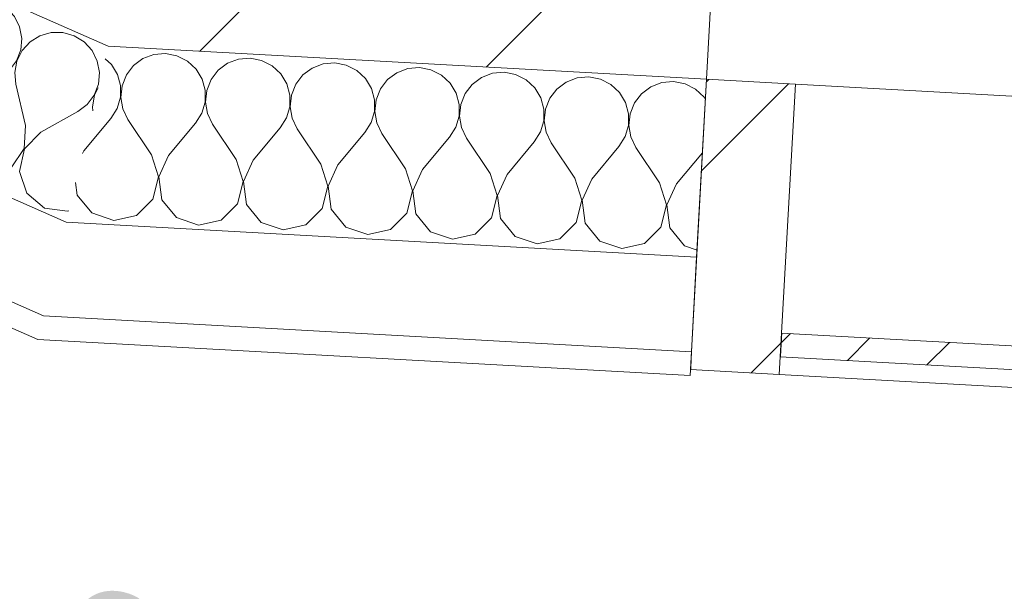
# Model space of a CAD drawing. Header units: millimetres. Extents: x -7213913 to -6985912, y 6023162 to 6205784.
# Tile 45 of 256: x -7196211 to -7195382, y 6157383 to 6157865. Entities that reach past the tile are written whole.
import ezdxf

# ---------------------------------------------------------------- set-up
doc = ezdxf.new("R2010")
doc.units = ezdxf.units.MM
doc.header["$MEASUREMENT"] = 0
doc.set_wipeout_variables(frame=1)
doc.linetypes.add('Wipeout_Contour', pattern=[1000, 0, -1000])
for name, color, linetype in [('АР-Стены_внешние_.АР', 7, 'Continuous'), ('АР-Стены_Наружные ВИТРАЖ', 7, 'Continuous'), ('АР-Стены_Перегородки_межквартирные_200.АР', 7, 'Continuous'), ('АР-Чертеж-Размеры.АР', 7, 'Continuous')]:
    doc.layers.add(name, color=color, linetype=linetype)
for name, color, linetype, lineweight in [('АР-Стены_внешние_.АР_Ном._пера__1', 7, 'Continuous', 0), ('АР-Стены_Наружные ВИТРАЖ_Ном._пера__120', 7, 'Continuous', 0), ('АР-Стены_Перегородки_межквартирные_200.АР_Ном._пера__1', 7, 'Continuous', 15), ('АР-Чертеж-Размеры.АР_Ном._пера__1', 7, 'Continuous', 0)]:
    doc.layers.add(name, color=color, linetype=linetype, lineweight=lineweight)
doc.styles.add('РЎР“Р•РќР•Р\xa0Р\x98Р\xa0_РЎРўР\x98Р›Р¬_3', font='GOST_Common.ttf')
doc.dimstyles.new('СГЕНЕРИР_СТИЛЬ__6', dxfattribs={"dimtxt": 200, "dimasz": 142.5, "dimexe": 0.18, "dimexo": 0.0625, "dimgap": 0, "dimtad": 1, "dimdec": 0, "dimzin": 0, "dimdsep": 46, "dimtxsty": 'РЎР“Р•РќР•Р\xa0Р\x98Р\xa0_РЎРўР\x98Р›Р¬_3', "dimblk": 'ARROWHEAD_6', "dimblk1": 'ARROWHEAD_6', "dimblk2": 'ARROWHEAD_6', "dimcen": 0.09, "dimse1": 1, "dimse2": 1, "dimclrd": 7, "dimclre": 7, "dimclrt": 7, "dimazin": 0, "dimtfac": 1, "dimtdec": 4, "dimtmove": 0, "dimatfit": 3, "dimfxl": 1, "dimtolj": 1, "dimtzin": 0, "dimarcsym": 0})
pattern_1 = [(45, (-6566190.34, 6562677.8), (-176.776695, 176.776695), []), (45, (-6566225.7, 6562713.15), (-176.776695, 176.776695), []), (45, (-6566261.05, 6562748.5), (-176.776695, 176.776695), [])]
pattern_2 = [(45, (-6566190.34, 6562677.8), (-127.279217, 127.279217), [])]

# ---------------------------------------------------------------- blocks, each defined once
blk = doc.blocks.new('Навесная Стена_27_1', base_point=(-6566190.34, 6562677.79))
at = {"layer": 'АР-Стены_Наружные ВИТРАЖ_Ном._пера__120', "color": 7, "linetype": 'Continuous', "lineweight": 0, "flags": 128}
for points in [[(-7194671.7, 6157761.46), (-7195557.85, 6157810.49)], [(-7194685.24, 6157516.83), (-7195571.38, 6157565.86)]]:
    blk.add_lwpolyline(points, dxfattribs=at)
at = {"color": 254, "linetype": 'Wipeout_Contour', "lineweight": 0, "ltscale": 37880966.07852598}
blk.add_wipeout([(-7195570.55, 6157580.84), (-7194684.41, 6157531.81), (-7194683.3, 6157551.78), (-7195569.45, 6157600.81)], dxfattribs=at).dxf.layer = 'АР-Стены_Наружные ВИТРАЖ'
at = {"layer": 'АР-Стены_Наружные ВИТРАЖ', "linetype": 'Continuous', "lineweight": 0, "true_color": 0x000000}
h = blk.add_hatch(dxfattribs=at)
h.set_pattern_fill('АЛЮМИНИЙ_0001', color=18, style=0, pattern_type=2)
h.set_pattern_definition(pattern_1)
h.paths.add_polyline_path([(-7195570.55, 6157580.84), (-7194684.41, 6157531.81), (-7194683.3, 6157551.78), (-7195569.45, 6157600.81)])
at = {"layer": 'АР-Стены_Наружные ВИТРАЖ_Ном._пера__120', "color": 7, "linetype": 'Continuous', "lineweight": 0, "flags": 128}
blk.add_lwpolyline([(-7195570.55, 6157580.84), (-7195569.45, 6157600.81), (-7194683.3, 6157551.78), (-7194684.41, 6157531.81)], close=True, dxfattribs=at)
at = {"color": 254, "linetype": 'Wipeout_Contour', "lineweight": 0, "ltscale": 37882732.34991529}
blk.add_wipeout([(-7195571.38, 6157565.86), (-7195557.85, 6157810.49), (-7195632.73, 6157814.63), (-7195646.27, 6157570)], dxfattribs=at).dxf.layer = 'АР-Стены_Наружные ВИТРАЖ'
at = {"layer": 'АР-Стены_Наружные ВИТРАЖ', "linetype": 'Continuous', "lineweight": 0, "true_color": 0x000000}
h = blk.add_hatch(dxfattribs=at)
h.set_pattern_fill('АЛЮМИНИЙ_0001', color=18, style=0, pattern_type=2)
h.set_pattern_definition(pattern_1)
h.paths.add_polyline_path([(-7195571.38, 6157565.86), (-7195557.85, 6157810.49), (-7195632.73, 6157814.63), (-7195646.27, 6157570)])
at = {"layer": 'АР-Стены_Наружные ВИТРАЖ_Ном._пера__120', "color": 7, "linetype": 'Continuous', "lineweight": 0, "flags": 128}
blk.add_lwpolyline([(-7195571.38, 6157565.86), (-7195646.27, 6157570), (-7195632.73, 6157814.63), (-7195557.85, 6157810.49)], close=True, dxfattribs=at)
blk = doc.blocks.new('Стена_115_1', base_point=(-7196113.01, 6157941.35))
at = {"layer": 'АР-Стены_Перегородки_межквартирные_200.АР', "linetype": 'Continuous', "lineweight": 0, "true_color": 0x000000}
h = blk.add_hatch(dxfattribs=at)
h.set_pattern_fill('БЛОКИ_БЕТОННЫЕ_ЭФФЕКТИВН_78', color=18, style=0, pattern_type=2)
h.set_pattern_definition(pattern_2)
h.paths.add_polyline_path([(-7196136.68, 6157842.51), (-7195632.73, 6157814.63), (-7195621.69, 6158014.32), (-7196089.34, 6158040.2)])
at = {"layer": 'АР-Стены_Перегородки_межквартирные_200.АР_Ном._пера__1', "color": 7, "linetype": 'Continuous', "lineweight": 15, "flags": 128}
for points in [[(-7195621.69, 6158014.32), (-7196089.34, 6158040.2)], [(-7195632.73, 6157814.63), (-7195621.69, 6158014.32)], [(-7196136.68, 6157842.51), (-7195632.73, 6157814.63)]]:
    blk.add_lwpolyline(points, dxfattribs=at)
blk = doc.blocks.new('Стена_116_1', base_point=(-7196564.72, 6158140.24))
at = {"layer": 'АР-Стены_Перегородки_межквартирные_200.АР', "linetype": 'Continuous', "lineweight": 0, "true_color": 0x000000}
h = blk.add_hatch(dxfattribs=at)
h.set_pattern_fill('БЛОКИ_БЕТОННЫЕ_ЭФФЕКТИВН_78', color=18, style=0, pattern_type=2)
h.set_pattern_definition(pattern_2)
h.paths.add_polyline_path([(-7196605.02, 6158048.72), (-7196136.68, 6157842.51), (-7196089.34, 6158040.2), (-7196524.42, 6158231.76)])
at = {"layer": 'АР-Стены_Перегородки_межквартирные_200.АР_Ном._пера__1', "color": 7, "linetype": 'Continuous', "lineweight": 15, "flags": 128}
for points in [[(-7196524.42, 6158231.76), (-7196605.02, 6158048.72)], [(-7196089.34, 6158040.2), (-7196524.42, 6158231.76)], [(-7196605.02, 6158048.72), (-7196136.68, 6157842.51)]]:
    blk.add_lwpolyline(points, dxfattribs=at)
blk = doc.blocks.new('*X610', base_point=(-6566190.34, 6562677.79))
at = {"layer": 'АР-Стены_внешние_.АР_Ном._пера__1', "color": 7, "linetype": 'Continuous', "lineweight": 0}
for p, q in [((-7196607.94, 6158040.28), (-7196608.48, 6158040.87)), ((-7196603.52, 6158031.46), (-7196607.94, 6158040.28)), ((-7196601.69, 6158021.78), (-7196603.52, 6158031.46)), ((-7196576.93, 6158026.63), (-7196586.41, 6158023.93)), ((-7196567.08, 6158026.63), (-7196576.93, 6158026.63)), ((-7196557.6, 6158023.94), (-7196567.08, 6158026.63)), ((-7196602.57, 6158011.97), (-7196601.69, 6158021.78)), ((-7196594.79, 6158018.74), (-7196601.43, 6158011.47)), ((-7196586.41, 6158023.93), (-7196594.79, 6158018.74)), ((-7196549.21, 6158018.76), (-7196557.6, 6158023.94)), ((-7196542.56, 6158011.49), (-7196549.21, 6158018.76)), ((-7196606.1, 6158002.77), (-7196602.57, 6158011.97)), ((-7196601.43, 6158011.47), (-7196605.84, 6158002.65)), ((-7196538.15, 6158002.68), (-7196542.56, 6158011.49)), ((-7196612.01, 6157994.88), (-7196606.1, 6158002.77)), ((-7196605.84, 6158002.65), (-7196607.66, 6157992.97)), ((-7196536.32, 6157993), (-7196538.15, 6158002.68)), ((-7196619.85, 6157988.91), (-7196612.01, 6157994.88)), ((-7196607.66, 6157992.97), (-7196606.77, 6157983.16)), ((-7196537.2, 6157983.19), (-7196536.32, 6157993)), ((-7196521.04, 6157995.14), (-7196529.42, 6157989.96)), ((-7196511.56, 6157997.84), (-7196521.04, 6157995.14)), ((-7196501.7, 6157997.85), (-7196511.56, 6157997.84)), ((-7196492.23, 6157995.16), (-7196501.7, 6157997.85)), ((-7196483.84, 6157989.98), (-7196492.23, 6157995.16)), ((-7196635.14, 6157980.31), (-7196619.85, 6157988.91)), ((-7196529.42, 6157989.96), (-7196536.06, 6157982.68)), ((-7196477.19, 6157982.71), (-7196483.84, 6157989.98)), ((-7196598.67, 6157948.37), (-7196606.77, 6157983.16)), ((-7196540.73, 6157973.99), (-7196537.2, 6157983.19)), ((-7196536.06, 6157982.68), (-7196540.46, 6157973.87)), ((-7196472.78, 6157973.9), (-7196477.19, 6157982.71)), ((-7196546.64, 6157966.1), (-7196540.73, 6157973.99)), ((-7196540.46, 6157973.87), (-7196542.29, 6157964.19)), ((-7196470.95, 6157964.22), (-7196472.78, 6157973.9)), ((-7196446.19, 6157969.06), (-7196455.66, 6157966.36)), ((-7196436.33, 6157969.06), (-7196446.19, 6157969.06)), ((-7196426.85, 6157966.37), (-7196436.33, 6157969.06)), ((-7196585.6, 6157942.62), (-7196554.48, 6157960.13)), ((-7196554.48, 6157960.13), (-7196546.64, 6157966.1)), ((-7196542.29, 6157964.19), (-7196541.4, 6157954.37)), ((-7196471.83, 6157954.4), (-7196470.95, 6157964.22)), ((-7196464.04, 6157961.18), (-7196470.69, 6157953.9)), ((-7196455.66, 6157966.36), (-7196464.04, 6157961.18)), ((-7196418.47, 6157961.2), (-7196426.85, 6157966.37)), ((-7196411.82, 6157953.93), (-7196418.47, 6157961.2)), ((-7196533.3, 6157919.59), (-7196541.4, 6157954.37)), ((-7196475.36, 6157945.2), (-7196471.83, 6157954.4)), ((-7196470.69, 6157953.9), (-7196475.09, 6157945.09)), ((-7196407.41, 6157945.11), (-7196411.82, 6157953.93)), ((-7196599.61, 6157928.88), (-7196598.67, 6157948.37)), ((-7196585.6, 6157942.62), (-7196599.35, 6157928.76)), ((-7196481.26, 6157937.32), (-7196475.36, 6157945.2)), ((-7196475.09, 6157945.09), (-7196476.92, 6157935.4)), ((-7196405.57, 6157935.43), (-7196407.41, 6157945.11)), ((-7196489.1, 6157931.35), (-7196481.26, 6157937.32)), ((-7196476.92, 6157935.4), (-7196476.03, 6157925.59)), ((-7196406.45, 6157925.62), (-7196405.57, 6157935.43)), ((-7196390.29, 6157937.58), (-7196398.67, 6157932.39)), ((-7196380.81, 6157940.27), (-7196390.29, 6157937.58)), ((-7196370.96, 6157940.28), (-7196380.81, 6157940.27)), ((-7196361.48, 6157937.59), (-7196370.96, 6157940.28)), ((-7196353.1, 6157932.41), (-7196361.48, 6157937.59)), ((-7196610.66, 6157912.78), (-7196599.61, 6157928.88)), ((-7196599.35, 6157928.76), (-7196603.76, 6157909.74)), ((-7196520.23, 6157913.83), (-7196489.1, 6157931.35)), ((-7196398.67, 6157932.39), (-7196405.32, 6157925.12)), ((-7196346.45, 6157925.14), (-7196353.1, 6157932.41)), ((-7196662, 6157919.3), (-7196647.85, 6157907.59)), ((-7196534.24, 6157900.09), (-7196533.3, 6157919.59)), ((-7196467.93, 6157890.8), (-7196476.03, 6157925.59)), ((-7196409.98, 6157916.42), (-7196406.45, 6157925.62)), ((-7196405.32, 6157925.12), (-7196409.72, 6157916.3)), ((-7196342.04, 6157916.33), (-7196346.45, 6157925.14)), ((-7196628.52, 6157904.9), (-7196610.66, 6157912.78)), ((-7196603.76, 6157909.74), (-7196597.51, 6157891.25)), ((-7196520.23, 6157913.83), (-7196533.98, 6157899.98)), ((-7196415.89, 6157908.53), (-7196409.98, 6157916.42)), ((-7196409.72, 6157916.3), (-7196411.55, 6157906.62)), ((-7196340.2, 6157906.65), (-7196342.04, 6157916.33)), ((-7196315.44, 6157911.49), (-7196324.92, 6157908.79)), ((-7196305.59, 6157911.49), (-7196315.44, 6157911.49)), ((-7196296.11, 6157908.81), (-7196305.59, 6157911.49)), ((-7196647.85, 6157907.59), (-7196628.52, 6157904.9)), ((-7196454.86, 6157885.05), (-7196423.73, 6157902.56)), ((-7196423.73, 6157902.56), (-7196415.89, 6157908.53)), ((-7196411.55, 6157906.62), (-7196410.66, 6157896.81)), ((-7196341.08, 6157896.83), (-7196340.2, 6157906.65)), ((-7196333.3, 6157903.61), (-7196339.94, 6157896.33)), ((-7196324.92, 6157908.79), (-7196333.3, 6157903.61)), ((-7196287.72, 6157903.63), (-7196296.11, 6157908.81)), ((-7196281.07, 6157896.36), (-7196287.72, 6157903.63)), ((-7196545.29, 6157884), (-7196534.24, 6157900.09)), ((-7196533.98, 6157899.98), (-7196538.39, 6157880.96)), ((-7196402.56, 6157862.02), (-7196410.66, 6157896.81)), ((-7196344.61, 6157887.63), (-7196341.08, 6157896.83)), ((-7196339.94, 6157896.33), (-7196344.35, 6157887.52)), ((-7196276.66, 6157887.55), (-7196281.07, 6157896.36)), ((-7196597.51, 6157891.25), (-7196582.48, 6157878.8)), ((-7196468.87, 6157871.31), (-7196467.93, 6157890.8)), ((-7196454.86, 6157885.05), (-7196468.6, 6157871.19)), ((-7196350.52, 6157879.75), (-7196344.61, 6157887.63)), ((-7196344.35, 6157887.52), (-7196346.17, 6157877.84)), ((-7196274.83, 6157877.87), (-7196276.66, 6157887.55)), ((-7196582.48, 6157878.8), (-7196563.14, 6157876.12)), ((-7196563.14, 6157876.12), (-7196545.29, 6157884)), ((-7196538.39, 6157880.96), (-7196532.14, 6157862.47)), ((-7196358.36, 6157873.78), (-7196350.52, 6157879.75)), ((-7196346.17, 6157877.84), (-7196345.28, 6157868.02)), ((-7196275.71, 6157868.05), (-7196274.83, 6157877.87)), ((-7196259.55, 6157880.01), (-7196267.93, 6157874.83)), ((-7196250.07, 6157882.71), (-7196259.55, 6157880.01)), ((-7196240.22, 6157882.71), (-7196250.07, 6157882.71)), ((-7196230.74, 6157880.02), (-7196240.22, 6157882.71)), ((-7196222.35, 6157874.85), (-7196230.74, 6157880.02)), ((-7196479.92, 6157855.22), (-7196468.87, 6157871.31)), ((-7196468.6, 6157871.19), (-7196473.01, 6157852.18)), ((-7196389.48, 6157856.26), (-7196358.36, 6157873.78)), ((-7196337.19, 6157833.24), (-7196345.28, 6157868.02)), ((-7196279.24, 6157858.85), (-7196275.71, 6157868.05)), ((-7196267.93, 6157874.83), (-7196274.57, 6157867.55)), ((-7196215.7, 6157867.57), (-7196222.35, 6157874.85)), ((-7196532.14, 6157862.47), (-7196517.11, 6157850.02)), ((-7196403.5, 6157842.52), (-7196402.56, 6157862.02)), ((-7196274.57, 6157867.55), (-7196278.97, 6157858.73)), ((-7196211.29, 6157858.76), (-7196215.7, 6157867.57)), ((-7196497.77, 6157847.34), (-7196479.92, 6157855.22)), ((-7196473.01, 6157852.18), (-7196466.77, 6157833.68)), ((-7196389.48, 6157856.26), (-7196403.23, 6157842.41)), ((-7196285.15, 6157850.97), (-7196279.24, 6157858.85)), ((-7196278.97, 6157858.73), (-7196280.8, 6157849.05)), ((-7196209.46, 6157849.08), (-7196211.29, 6157858.76)), ((-7196194.17, 6157851.23), (-7196202.55, 6157846.04)), ((-7196184.7, 6157853.92), (-7196194.17, 6157851.23)), ((-7196174.84, 6157853.93), (-7196184.7, 6157853.92)), ((-7196165.36, 6157851.24), (-7196174.84, 6157853.93)), ((-7196156.98, 6157846.06), (-7196165.36, 6157851.24)), ((-7196517.11, 6157850.02), (-7196497.77, 6157847.34)), ((-7196324.11, 6157827.48), (-7196292.99, 6157844.99)), ((-7196292.99, 6157844.99), (-7196285.15, 6157850.97)), ((-7196280.8, 6157849.05), (-7196279.91, 6157839.24)), ((-7196210.34, 6157839.27), (-7196209.46, 6157849.08)), ((-7196202.55, 6157846.04), (-7196209.2, 6157838.77)), ((-7196150.33, 6157838.79), (-7196156.98, 6157846.06)), ((-7196414.54, 6157826.43), (-7196403.5, 6157842.52)), ((-7196403.23, 6157842.41), (-7196407.64, 6157823.39)), ((-7196271.81, 6157804.45), (-7196279.91, 6157839.24)), ((-7196213.87, 6157830.07), (-7196210.34, 6157839.27)), ((-7196209.2, 6157838.77), (-7196213.6, 6157829.95)), ((-7196145.92, 6157829.98), (-7196150.33, 6157838.79)), ((-7196466.77, 6157833.68), (-7196451.73, 6157821.24)), ((-7196432.4, 6157818.55), (-7196414.54, 6157826.43)), ((-7196338.12, 6157813.74), (-7196337.19, 6157833.24)), ((-7196324.11, 6157827.48), (-7196337.86, 6157813.62)), ((-7196219.77, 6157822.18), (-7196213.87, 6157830.07)), ((-7196213.6, 6157829.95), (-7196215.43, 6157820.27)), ((-7196144.08, 6157820.3), (-7196145.92, 6157829.98)), ((-7196451.73, 6157821.24), (-7196432.4, 6157818.55)), ((-7196407.64, 6157823.39), (-7196401.4, 6157804.9)), ((-7196227.61, 6157816.21), (-7196219.77, 6157822.18)), ((-7196215.43, 6157820.27), (-7196214.54, 6157810.45)), ((-7196144.96, 6157810.48), (-7196144.08, 6157820.3)), ((-7196349.17, 6157797.65), (-7196338.12, 6157813.74)), ((-7196337.86, 6157813.62), (-7196342.27, 6157794.61)), ((-7196258.74, 6157798.7), (-7196227.61, 6157816.21)), ((-7196206.44, 6157775.67), (-7196214.54, 6157810.45)), ((-7196148.49, 6157801.28), (-7196144.96, 6157810.48)), ((-7196401.4, 6157804.9), (-7196386.36, 6157792.45)), ((-7196272.75, 6157784.96), (-7196271.81, 6157804.45)), ((-7196145.06, 6157807.52), (-7196148.23, 6157801.17)), ((-7196367.03, 6157789.77), (-7196349.17, 6157797.65)), ((-7196342.27, 6157794.61), (-7196336.02, 6157776.12)), ((-7196258.74, 6157798.7), (-7196272.49, 6157784.84)), ((-7196162.24, 6157787.43), (-7196154.4, 6157793.4)), ((-7196154.4, 6157793.4), (-7196148.49, 6157801.28)), ((-7196148.23, 6157801.17), (-7196150.06, 6157791.48)), ((-7196386.36, 6157792.45), (-7196367.03, 6157789.77)), ((-7196283.8, 6157768.87), (-7196272.75, 6157784.96)), ((-7196272.49, 6157784.84), (-7196276.9, 6157765.83)), ((-7196193.37, 6157769.91), (-7196162.24, 6157787.43)), ((-7196150.06, 6157791.48), (-7196149.74, 6157787.97)), ((-7196336.02, 6157776.12), (-7196320.99, 6157763.67)), ((-7196301.66, 6157760.99), (-7196283.8, 6157768.87)), ((-7196207.38, 6157756.17), (-7196206.44, 6157775.67)), ((-7196193.37, 6157769.91), (-7196207.11, 6157756.06)), ((-7196320.99, 6157763.67), (-7196301.66, 6157760.99)), ((-7196276.9, 6157765.83), (-7196270.65, 6157747.33)), ((-7196218.43, 6157740.08), (-7196207.38, 6157756.17)), ((-7196207.11, 6157756.06), (-7196211.52, 6157737.04)), ((-7196270.65, 6157747.33), (-7196255.62, 6157734.89)), ((-7196236.28, 6157732.2), (-7196218.43, 6157740.08)), ((-7196211.52, 6157737.04), (-7196205.28, 6157718.55)), ((-7196255.62, 6157734.89), (-7196236.28, 6157732.2)), ((-7196205.28, 6157718.55), (-7196190.24, 6157706.1)), ((-7196190.24, 6157706.1), (-7196170.91, 6157703.42)), ((-7196170.91, 6157703.42), (-7196169.87, 6157703.88))]:
    blk.add_line(p, q, dxfattribs=at)
blk = doc.blocks.new('Стена_288_1', base_point=(-7196605.02, 6158048.72))
at = {"layer": 'АР-Стены_внешние_.АР_Ном._пера__1', "color": 7, "linetype": 'Continuous', "lineweight": 0}
for p, q in [((-7196665.46, 6157911.44), (-7196172.18, 6157694.25)), ((-7196697.7, 6157838.22), (-7196191.11, 6157615.17))]:
    blk.add_line(p, q, dxfattribs=at)
at = {"layer": 'АР-Стены_внешние_.АР_Ном._пера__1', "color": 7, "linetype": 'Continuous', "lineweight": 0, "flags": 128}
for points in [[(-7196665.46, 6157911.44), (-7196605.02, 6158048.72)], [(-7196136.68, 6157842.51), (-7196605.02, 6158048.72)], [(-7196697.7, 6157838.22), (-7196665.46, 6157911.44)], [(-7196705.76, 6157819.92), (-7196697.7, 6157838.22)], [(-7196705.76, 6157819.92), (-7196195.85, 6157595.4)]]:
    blk.add_lwpolyline(points, dxfattribs=at)
at = {"layer": 'АР-Стены_внешние_.АР', "color": 7, "lineweight": 0}
blk.add_blockref('*X610', (-6566190.34, 6562677.79), dxfattribs=at)
blk = doc.blocks.new('*X612', base_point=(-6566190.34, 6562677.79))
at = {"layer": 'АР-Стены_внешние_.АР_Ном._пера__1', "color": 7, "linetype": 'Continuous', "lineweight": 0}
for p, q in [((-7196098.24, 6157835.45), (-7196107.46, 6157831.98)), ((-7196088.42, 6157836.26), (-7196098.24, 6157835.45)), ((-7196078.75, 6157834.37), (-7196088.42, 6157836.26)), ((-7196134.06, 6157827.15), (-7196139.21, 6157831.93)), ((-7196128.93, 6157818.73), (-7196134.06, 6157827.15)), ((-7196107.46, 6157831.98), (-7196115.38, 6157826.12)), ((-7196069.97, 6157829.9), (-7196078.75, 6157834.37)), ((-7196062.74, 6157823.2), (-7196069.97, 6157829.9)), ((-7196036.14, 6157828.03), (-7196044.06, 6157822.17)), ((-7196026.92, 6157831.5), (-7196036.14, 6157828.03)), ((-7196017.1, 6157832.32), (-7196026.92, 6157831.5)), ((-7196007.43, 6157830.42), (-7196017.1, 6157832.32)), ((-7195998.65, 6157825.96), (-7196007.43, 6157830.42)), ((-7195955.6, 6157827.55), (-7195964.82, 6157824.08)), ((-7195945.78, 6157828.37), (-7195955.6, 6157827.55)), ((-7195936.11, 6157826.48), (-7195945.78, 6157828.37)), ((-7195927.33, 6157822.01), (-7195936.11, 6157826.48)), ((-7196126.31, 6157809.24), (-7196128.93, 6157818.73)), ((-7196121.4, 6157818.32), (-7196125.06, 6157809.17)), ((-7196115.38, 6157826.12), (-7196121.4, 6157818.32)), ((-7196057.61, 6157814.79), (-7196062.74, 6157823.2)), ((-7196044.06, 6157822.17), (-7196050.08, 6157814.37)), ((-7195991.42, 6157819.26), (-7195998.65, 6157825.96)), ((-7195986.29, 6157810.84), (-7195991.42, 6157819.26)), ((-7195972.74, 6157818.23), (-7195978.77, 6157810.43)), ((-7195964.82, 6157824.08), (-7195972.74, 6157818.23)), ((-7195920.1, 6157815.31), (-7195927.33, 6157822.01)), ((-7195893.5, 6157820.14), (-7195901.43, 6157814.28)), ((-7195884.28, 6157823.61), (-7195893.5, 6157820.14)), ((-7195874.46, 6157824.43), (-7195884.28, 6157823.61)), ((-7195864.79, 6157822.53), (-7195874.46, 6157824.43)), ((-7195856.01, 6157818.06), (-7195864.79, 6157822.53)), ((-7195848.78, 6157811.37), (-7195856.01, 6157818.06)), ((-7195812.96, 6157819.66), (-7195822.18, 6157816.19)), ((-7195803.14, 6157820.48), (-7195812.96, 6157819.66)), ((-7195793.47, 6157818.58), (-7195803.14, 6157820.48)), ((-7195784.69, 6157814.12), (-7195793.47, 6157818.58)), ((-7196054.99, 6157805.29), (-7196057.61, 6157814.79)), ((-7196050.08, 6157814.37), (-7196053.74, 6157805.22)), ((-7195983.67, 6157801.34), (-7195986.29, 6157810.84)), ((-7195978.77, 6157810.43), (-7195982.42, 6157801.28)), ((-7195914.97, 6157806.9), (-7195920.1, 6157815.31)), ((-7195901.43, 6157814.28), (-7195907.45, 6157806.48)), ((-7195843.66, 6157802.95), (-7195848.78, 6157811.37)), ((-7195830.11, 6157810.33), (-7195836.13, 6157802.53)), ((-7195822.18, 6157816.19), (-7195830.11, 6157810.33)), ((-7195777.46, 6157807.42), (-7195784.69, 6157814.12)), ((-7195750.86, 6157812.25), (-7195758.79, 6157806.39)), ((-7195741.64, 6157815.72), (-7195750.86, 6157812.25)), ((-7195731.82, 6157816.53), (-7195741.64, 6157815.72)), ((-7195722.15, 6157814.64), (-7195731.82, 6157816.53)), ((-7195713.37, 6157810.17), (-7195722.15, 6157814.64)), ((-7195706.14, 6157803.47), (-7195713.37, 6157810.17)), ((-7195670.32, 6157811.77), (-7195679.54, 6157808.3)), ((-7195660.5, 6157812.59), (-7195670.32, 6157811.77)), ((-7195650.83, 6157810.69), (-7195660.5, 6157812.59)), ((-7195642.05, 6157806.23), (-7195650.83, 6157810.69)), ((-7196126.37, 6157799.38), (-7196126.31, 6157809.24)), ((-7196125.06, 6157809.17), (-7196126.08, 6157799.37)), ((-7196055.05, 6157795.44), (-7196054.99, 6157805.29)), ((-7196053.74, 6157805.22), (-7196054.76, 6157795.42)), ((-7195912.35, 6157797.4), (-7195914.97, 6157806.9)), ((-7195907.45, 6157806.48), (-7195911.11, 6157797.33)), ((-7195841.03, 6157793.45), (-7195843.66, 6157802.95)), ((-7195836.13, 6157802.53), (-7195839.79, 6157793.38)), ((-7195772.34, 6157799), (-7195777.46, 6157807.42)), ((-7195758.79, 6157806.39), (-7195764.81, 6157798.59)), ((-7195701.02, 6157795.06), (-7195706.14, 6157803.47)), ((-7195687.47, 6157802.44), (-7195693.49, 6157794.64)), ((-7195679.54, 6157808.3), (-7195687.47, 6157802.44)), ((-7195634.82, 6157799.53), (-7195642.05, 6157806.23)), ((-7196129.13, 6157789.92), (-7196126.37, 6157799.38)), ((-7196126.08, 6157799.37), (-7196124.39, 6157789.66)), ((-7196057.81, 6157785.98), (-7196055.05, 6157795.44)), ((-7196054.76, 6157795.42), (-7196053.07, 6157785.71)), ((-7195983.73, 6157791.49), (-7195983.67, 6157801.34)), ((-7195982.42, 6157801.28), (-7195983.45, 6157791.48)), ((-7195912.41, 6157787.55), (-7195912.35, 6157797.4)), ((-7195911.11, 6157797.33), (-7195912.13, 6157787.53)), ((-7195841.09, 6157783.6), (-7195841.03, 6157793.45)), ((-7195839.79, 6157793.38), (-7195840.81, 6157783.58)), ((-7195769.71, 6157789.51), (-7195772.34, 6157799)), ((-7195764.81, 6157798.59), (-7195768.47, 6157789.44)), ((-7195698.39, 6157785.56), (-7195701.02, 6157795.06)), ((-7195693.49, 6157794.64), (-7195697.15, 6157785.49)), ((-7195633.67, 6157797.65), (-7195634.82, 6157799.53)), ((-7196134.37, 6157781.58), (-7196129.13, 6157789.92)), ((-7196124.39, 6157789.66), (-7196120.1, 6157780.79)), ((-7196063.05, 6157777.63), (-7196057.81, 6157785.98)), ((-7196053.07, 6157785.71), (-7196048.78, 6157776.84)), ((-7195986.49, 6157782.03), (-7195983.73, 6157791.49)), ((-7195983.45, 6157791.48), (-7195981.75, 6157781.77)), ((-7195915.17, 6157778.09), (-7195912.41, 6157787.55)), ((-7195912.13, 6157787.53), (-7195910.43, 6157777.82)), ((-7195769.77, 6157779.65), (-7195769.71, 6157789.51)), ((-7195768.47, 6157789.44), (-7195769.49, 6157779.64)), ((-7195698.46, 6157775.71), (-7195698.39, 6157785.56)), ((-7195697.15, 6157785.49), (-7195698.17, 6157775.69)), ((-7196157.34, 6157754.23), (-7196134.37, 6157781.58)), ((-7196100.29, 6157751.08), (-7196120.1, 6157780.79)), ((-7196086.02, 6157750.29), (-7196063.05, 6157777.63)), ((-7196028.97, 6157747.13), (-7196048.78, 6157776.84)), ((-7195991.73, 6157773.68), (-7195986.49, 6157782.03)), ((-7195981.75, 6157781.77), (-7195977.46, 6157772.9)), ((-7195920.41, 6157769.74), (-7195915.17, 6157778.09)), ((-7195910.43, 6157777.82), (-7195906.14, 6157768.95)), ((-7195843.85, 6157774.14), (-7195841.09, 6157783.6)), ((-7195840.81, 6157783.58), (-7195839.11, 6157773.88)), ((-7195772.53, 6157770.19), (-7195769.77, 6157779.65)), ((-7195769.49, 6157779.64), (-7195767.79, 6157769.93)), ((-7196014.7, 6157746.34), (-7195991.73, 6157773.68)), ((-7195957.65, 6157743.18), (-7195977.46, 6157772.9)), ((-7195943.38, 6157742.39), (-7195920.41, 6157769.74)), ((-7195886.33, 6157739.24), (-7195906.14, 6157768.95)), ((-7195849.09, 6157765.79), (-7195843.85, 6157774.14)), ((-7195839.11, 6157773.88), (-7195834.82, 6157765)), ((-7195777.77, 6157761.85), (-7195772.53, 6157770.19)), ((-7195767.79, 6157769.93), (-7195763.51, 6157761.06)), ((-7195701.21, 6157766.25), (-7195698.46, 6157775.71)), ((-7195698.17, 6157775.69), (-7195696.47, 6157765.99)), ((-7195872.06, 6157738.45), (-7195849.09, 6157765.79)), ((-7195815.01, 6157735.29), (-7195834.82, 6157765)), ((-7195800.74, 6157734.5), (-7195777.77, 6157761.85)), ((-7195743.69, 6157731.35), (-7195763.51, 6157761.06)), ((-7195706.45, 6157757.9), (-7195701.21, 6157766.25)), ((-7195696.47, 6157765.99), (-7195692.19, 6157757.11)), ((-7196157.34, 6157754.23), (-7196158.36, 6157751.97)), ((-7195729.42, 6157730.56), (-7195706.45, 6157757.9)), ((-7195672.37, 6157727.4), (-7195692.19, 6157757.11)), ((-7195658.1, 6157726.61), (-7195636.16, 6157752.73)), ((-7196094.3, 6157732.5), (-7196100.29, 6157751.08)), ((-7196086.02, 6157750.29), (-7196094.02, 6157732.48)), ((-7196022.98, 6157728.55), (-7196028.97, 6157747.13)), ((-7196014.7, 6157746.34), (-7196022.7, 6157728.53)), ((-7195951.67, 6157724.6), (-7195957.65, 6157743.18)), ((-7195943.38, 6157742.39), (-7195951.38, 6157724.59)), ((-7195880.35, 6157720.66), (-7195886.33, 6157739.24)), ((-7195872.06, 6157738.45), (-7195880.06, 6157720.64)), ((-7195809.03, 6157716.71), (-7195815.01, 6157735.29)), ((-7196164.18, 6157727.67), (-7196162.77, 6157717.08)), ((-7196098.98, 6157713.55), (-7196094.3, 6157732.5)), ((-7196094.02, 6157732.48), (-7196091.45, 6157713.13)), ((-7196027.66, 6157709.6), (-7196022.98, 6157728.55)), ((-7196022.7, 6157728.53), (-7196020.14, 6157709.18)), ((-7195800.74, 6157734.5), (-7195808.74, 6157716.7)), ((-7195737.71, 6157712.77), (-7195743.69, 6157731.35)), ((-7195729.42, 6157730.56), (-7195737.42, 6157712.75)), ((-7195666.39, 6157708.82), (-7195672.37, 6157727.4)), ((-7195956.35, 6157705.65), (-7195951.67, 6157724.6)), ((-7195951.38, 6157724.59), (-7195948.82, 6157705.24)), ((-7195885.03, 6157701.71), (-7195880.35, 6157720.66)), ((-7195880.06, 6157720.64), (-7195877.5, 6157701.29)), ((-7195658.1, 6157726.61), (-7195666.1, 6157708.8)), ((-7196162.77, 6157717.08), (-7196150.42, 6157701.96)), ((-7196112.93, 6157699.89), (-7196098.98, 6157713.55)), ((-7196091.45, 6157713.13), (-7196079.1, 6157698.02)), ((-7195813.71, 6157697.76), (-7195809.03, 6157716.71)), ((-7195808.74, 6157716.7), (-7195806.18, 6157697.35)), ((-7195742.39, 6157693.82), (-7195737.71, 6157712.77)), ((-7195737.42, 6157712.75), (-7195734.86, 6157693.4)), ((-7196150.42, 6157701.96), (-7196131.97, 6157695.6)), ((-7196041.61, 6157695.94), (-7196027.66, 6157709.6)), ((-7196020.14, 6157709.18), (-7196007.78, 6157694.07)), ((-7195970.29, 6157692), (-7195956.35, 6157705.65)), ((-7195948.82, 6157705.24), (-7195936.46, 6157690.12)), ((-7195671.07, 6157689.87), (-7195666.39, 6157708.82)), ((-7195666.1, 6157708.8), (-7195663.54, 6157689.45)), ((-7196131.97, 6157695.6), (-7196112.93, 6157699.89)), ((-7196079.1, 6157698.02), (-7196060.65, 6157691.65)), ((-7196060.65, 6157691.65), (-7196041.61, 6157695.94)), ((-7196007.78, 6157694.07), (-7195989.33, 6157687.71)), ((-7195898.97, 6157688.05), (-7195885.03, 6157701.71)), ((-7195877.5, 6157701.29), (-7195865.14, 6157686.18)), ((-7195827.65, 6157684.1), (-7195813.71, 6157697.76)), ((-7195806.18, 6157697.35), (-7195793.83, 6157682.23)), ((-7195756.33, 6157680.16), (-7195742.39, 6157693.82)), ((-7195989.33, 6157687.71), (-7195970.29, 6157692)), ((-7195936.46, 6157690.12), (-7195918.01, 6157683.76)), ((-7195918.01, 6157683.76), (-7195898.97, 6157688.05)), ((-7195865.14, 6157686.18), (-7195846.69, 6157679.81)), ((-7195734.86, 6157693.4), (-7195722.51, 6157678.29)), ((-7195685.01, 6157676.21), (-7195671.07, 6157689.87)), ((-7195663.54, 6157689.45), (-7195651.19, 6157674.34)), ((-7195846.69, 6157679.81), (-7195827.65, 6157684.1)), ((-7195793.83, 6157682.23), (-7195775.37, 6157675.87)), ((-7195775.37, 6157675.87), (-7195756.33, 6157680.16)), ((-7195722.51, 6157678.29), (-7195704.05, 6157671.92)), ((-7195704.05, 6157671.92), (-7195685.01, 6157676.21)), ((-7195651.19, 6157674.34), (-7195640.7, 6157670.72))]:
    blk.add_line(p, q, dxfattribs=at)
blk = doc.blocks.new('Стена_289_1', base_point=(-7196136.68, 6157842.51))
at = {"layer": 'АР-Стены_внешние_.АР_Ном._пера__1', "color": 7, "linetype": 'Continuous', "lineweight": 0}
for p, q in [((-7196172.18, 6157694.25), (-7195641.02, 6157664.86)), ((-7196191.11, 6157615.17), (-7195645.44, 6157584.98))]:
    blk.add_line(p, q, dxfattribs=at)
at = {"layer": 'АР-Стены_внешние_.АР_Ном._пера__1', "color": 7, "linetype": 'Continuous', "lineweight": 0, "flags": 128}
for points in [[(-7195632.73, 6157814.63), (-7196136.68, 6157842.51)], [(-7195641.02, 6157664.86), (-7195632.73, 6157814.63)], [(-7195645.44, 6157584.98), (-7195641.02, 6157664.86)], [(-7196195.85, 6157595.4), (-7195646.54, 6157565.01)], [(-7195646.54, 6157565.01), (-7195645.44, 6157584.98)]]:
    blk.add_lwpolyline(points, dxfattribs=at)
at = {"layer": 'АР-Стены_внешние_.АР', "color": 7, "lineweight": 0}
blk.add_blockref('*X612', (-6566190.34, 6562677.79), dxfattribs=at)
blk = doc.blocks.new('*D909', base_point=(-6566190.34, 6562677.79))
at = {"layer": 'АР-Чертеж-Размеры.АР_Ном._пера__1', "color": 7, "linetype": 'Continuous', "lineweight": 0, "transparency": 16777216}
for p, q in [((-7196807.74, 6157146.1), (-7196746.11, 6157420.51)), ((-7196687.31, 6157340.05), (-7196866.54, 6157226.56)), ((-7196886.69, 6157307.96), (-7196776.93, 6157283.3)), ((-7196776.93, 6157283.3), (-7195801.28, 6157064.18)), ((-7195832.1, 6156926.97), (-7195770.46, 6157201.39)), ((-7195890.89, 6157007.44), (-7195711.67, 6157120.92)), ((-7195801.28, 6157064.18), (-7195691.52, 6157039.53))]:
    blk.add_line(p, q, dxfattribs=at)
at = {"layer": 'АР-Чертеж-Размеры.АР_Ном._пера__1', "color": 7, "lineweight": 0, "transparency": 16777216, "insert": (-7196570.84, 6157278.01), "char_height": 200, "attachment_point": 7, "rotation": 347.34172, "style": 'РЎР“Р•РќР•Р\xa0Р\x98Р\xa0_РЎРўР\x98Р›Р¬_3'}
blk.add_mtext('\\A1;{\\pql;\\fGOST Common|b0|i0|c204|p0;\\W1.000000;1\xa0000}', dxfattribs=at)
blk = doc.blocks.new('ARROWHEAD_6')
at = {"color": 0, "linetype": 'Continuous', "lineweight": 0}
for p, q in [((-0.5, -0.5), (0.5, 0.5)), ((0, 0), (-1, 0))]:
    blk.add_line(p, q, dxfattribs=at)

msp = doc.modelspace()

# ---------------------------------------------------------------- block references
at = {"layer": 'АР-Стены_внешние_.АР', "color": 7, "lineweight": 0}
msp.add_blockref('Стена_288_1', (-7196605.02, 6158048.72), dxfattribs=at)
at = {"layer": 'АР-Стены_Наружные ВИТРАЖ', "linetype": 'Continuous', "lineweight": 0}
msp.add_blockref('Навесная Стена_27_1', (-6566190.34, 6562677.79), dxfattribs=at)
at = {"layer": 'АР-Стены_Перегородки_межквартирные_200.АР', "color": 7, "lineweight": 0}
msp.add_blockref('Стена_116_1', (-7196564.72, 6158140.24), dxfattribs=at)

# ---------------------------------------------------------------- dimensions: what is measured, and where the dimension line sits
at = {"layer": 'АР-Чертеж-Размеры.АР', "color": 7, "linetype": 'Continuous', "lineweight": 0}
dim = msp.add_linear_dim(base=(-7195801.28, 6157064.18), p1=(-7196711.19, 6157576.01), p2=(-7195735.54, 6157356.89), angle=347.34172, dimstyle='СГЕНЕРИР_СТИЛЬ__6', dxfattribs=at)
dim.commit()
dim.dimension.update_dxf_attribs({"geometry": '*D909', "text_midpoint": (-7196214.18, 6157300.4), "dimtype": 160, "text_rotation": 347.34172})

# ---------------------------------------------------------------- next in the draw order: block references
at = {"layer": 'АР-Стены_внешние_.АР', "color": 7, "lineweight": 0}
msp.add_blockref('Стена_289_1', (-7196136.68, 6157842.51), dxfattribs=at)
at = {"layer": 'АР-Стены_Перегородки_межквартирные_200.АР', "color": 7, "lineweight": 0}
msp.add_blockref('Стена_115_1', (-7196113.01, 6157941.35), dxfattribs=at)

doc.saveas('drawing.dxf')
